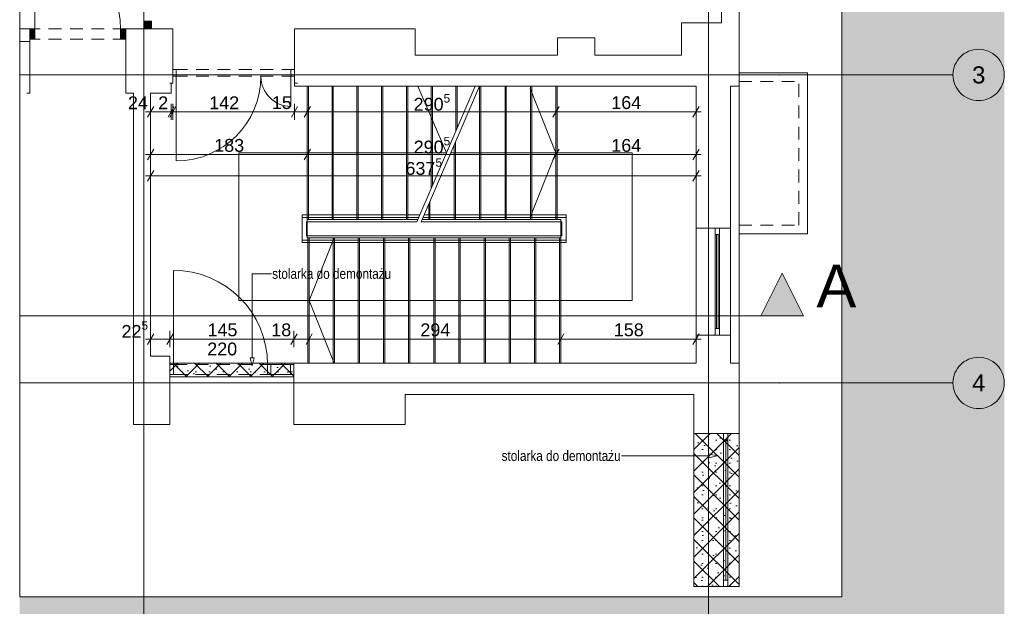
# Paper-space layout 'A-20 ROZBIÓRKI - PIĘTRO 2' of a CAD drawing. Header units: millimetres. Extents: x 0 to 540, y 0 to 297.
# Tile 7 of 9: x 306 to 421, y 61 to 129. Entities that reach past the tile are written whole.
import ezdxf
from ezdxf.xclip import XClip

# ---------------------------------------------------------------- set-up
doc = ezdxf.new("R2010")
doc.units = ezdxf.units.MM
doc.header["$MEASUREMENT"] = 0
doc.header["$XCLIPFRAME"] = 0
for name, pattern in [('ACAD_ISO03W100', [300, 120, -180]), ('DASHDOTX2', [1000, 500, -250, 0, -250]), ('GESTRICHELT2', [93.75, 62.5, -31.25]), ('Przer. długie kreski', [2.5, 1.5, -1]), ('PRZERYWANA_DU_A', [550, 350.0000000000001, -199.9999999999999])]:
    doc.linetypes.add(name, pattern=pattern)
for name, color, linetype, lineweight in [('0_Nr_pióra__2', 8, 'Continuous', 13), ('A_linie przekroju_Nr_pióra__1', 7, 'Continuous', 20), ('A_pomocnicze_Nr_pióra__1', 7, 'Continuous', 20), ('A_ppoż_Nr_pióra__1', 7, 'Continuous', 20), ('A_wymiary_Nr_pióra__1', 7, 'Continuous', 20), ('A_wymiary_Nr_pióra__2', 8, 'Continuous', 13), ('A_ściany_Nr_pióra__1', 7, 'Continuous', 20), ('Drzwi Archicad_Nr_pióra__1', 7, 'Continuous', 20)]:
    doc.layers.add(name, color=color, linetype=linetype, lineweight=lineweight)
for name, color, linetype, lineweight, true_color in [('A__balustrada_Nr_pióra__161', 7, 'Continuous', 5, 0x949494), ('A_opis_Nr_pióra__255', 7, 'Continuous', 15, 0x242424), ('A_opis_Nr_pióra__8', 7, 'Continuous', 13, 0x4c4c4c), ('A_osie_Nr_pióra__16', 7, 'Continuous', 5, 0x0f0f0f), ('A_osie_Nr_pióra__76', 7, 'Continuous', 5, 0x2d2d2d), ('A_pochwyt_Nr_pióra__161', 7, 'Continuous', 5, 0x949494), ('A_rozbiórki_Nr_pióra__10', 7, 'Continuous', 13, 0x4b4b4b), ('A_schody_Nr_pióra__10', 7, 'Continuous', 13, 0x4b4b4b), ('A_schody_Nr_pióra__4', 7, 'Continuous', 18, 0x4b4b4b), ('A_ściany_Nr_pióra__10', 7, 'Continuous', 13, 0x4b4b4b), ('A_ściany_Nr_pióra__19', 7, 'Continuous', 5, 0x191919), ('Okna Archicada_Nr_pióra__19', 7, 'Continuous', 5, 0x191919)]:
    doc.layers.add(name, color=color, linetype=linetype, lineweight=lineweight, true_color=true_color)
for name, color, linetype in [('A_linie przekroju', 7, 'Continuous'), ('A_podrys', 7, 'Continuous'), ('A_ppoż', 7, 'Continuous'), ('A_rozbiórki', 7, 'Continuous'), ('Drzwi Archicad', 7, 'Continuous')]:
    doc.layers.add(name, color=color, linetype=linetype)
doc.styles.add('STYL_AUTOMATYCZNY_1', font='arial.ttf')
doc.styles.add('STYL_AUTOMATYCZNY_2', font='ARIALN.TTF')
doc.styles.add('STYL_AUTOMATYCZNY_4', font='arial.ttf')
pattern_1 = [(45, (-1718.999567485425, -322.1498506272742), (-1.257235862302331, 1.257235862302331), []), (135, (-1718.999567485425, -322.1498506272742), (1.257235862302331, 1.257235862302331), []), (90, (-1720.256803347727, -320.8926147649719), (-1.600200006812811, 0), [0, -1.066800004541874, 0, -1.600200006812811]), (155, (-1718.999567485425, -319.6353789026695), (0.6762737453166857, 1.450273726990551), [0, -0.7823200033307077, 0, -1.351280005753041])]

# ---------------------------------------------------------------- blocks, each defined once
blk = doc.blocks.new('Rysunek_2_2', base_point=(-1718.999567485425, -322.1498506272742))
at = {"linetype": 'Continuous', "lineweight": 0, "true_color": 0x484848}
blk.add_hatch(color=251, dxfattribs=at).paths.add_polyline_path([(420.8655454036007, 265.7349830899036), (305.8003335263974, 265.7349830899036), (305.8003335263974, 220.7349826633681), (401.8655409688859, 220.7349826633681), (401.8655409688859, 61.92498639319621), (305.8003335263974, 61.92498639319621), (305.8003335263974, 56.92498247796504), (420.8655454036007, 56.92498247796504)])
at = {"layer": 'A_linie przekroju', "linetype": 'Continuous', "lineweight": 0, "true_color": 0x000000}
blk.add_hatch(color=18, dxfattribs=at).paths.add_polyline_path([(397.4100473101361, 94.75768814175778), (394.9100473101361, 99.75768814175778), (392.4100473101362, 94.75768814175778)])
at = {"layer": 'A_ppoż', "linetype": 'Continuous', "lineweight": 0, "true_color": 0x121212}
blk.add_hatch(color=250, dxfattribs=at).paths.add_polyline_path([(320.3055414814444, 129.2149834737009), (320.3055414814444, 128.3149834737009), (321.2055414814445, 128.3149834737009), (321.2055414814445, 129.2149834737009)])
at = {"layer": 'A_rozbiórki', "linetype": 'Continuous', "lineweight": 0, "true_color": 0x4b4b4b}
h = blk.add_hatch(dxfattribs=at)
h.set_pattern_fill('facing_tile_0002', color=251, style=0, pattern_type=2)
h.set_pattern_definition(pattern_1)
h.paths.add_polyline_path([(337.8555414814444, 89.2449834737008), (323.3555414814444, 89.2449834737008), (323.3555414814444, 87.64498347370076), (337.8555414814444, 87.64498347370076)])
h = blk.add_hatch(dxfattribs=at)
h.set_pattern_fill('facing_tile_0002', color=251, style=0, pattern_type=2)
h.set_pattern_definition(pattern_1)
h.paths.add_polyline_path([(389.8655414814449, 81.02498347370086), (384.585541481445, 81.02498347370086), (384.585541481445, 63.12498347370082), (389.8655414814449, 63.12498347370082)])
at = {"layer": 'Drzwi Archicad', "linetype": 'Continuous', "lineweight": 0, "true_color": 0xfdfdfd}
for points in [[(306.9855414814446, 128.3149834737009), (306.9855414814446, 127.1649834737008), (307.5855414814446, 127.1649834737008), (307.5855414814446, 128.3149834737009)], [(318.1855414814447, 127.1649834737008), (318.1855414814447, 128.3149834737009), (317.5855414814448, 128.3149834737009), (317.5855414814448, 127.1649834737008)]]:
    blk.add_hatch(color=7, dxfattribs=at).paths.add_polyline_path(points)
at = {"layer": '0_Nr_pióra__2', "color": 8, "linetype": 'PRZERYWANA_DU_A', "lineweight": 13, "flags": 128}
for points in [[(305.8003312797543, 220.7349834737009), (305.8003312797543, 61.92498347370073)], [(305.8003312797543, 61.92498347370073), (401.8655414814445, 61.92498347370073), (401.8655414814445, 220.7349834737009), (305.8003312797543, 220.7349834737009)]]:
    blk.add_lwpolyline(points, dxfattribs=at)
at = {"layer": 'A__balustrada_Nr_pióra__161', "color": 252, "linetype": 'Continuous', "lineweight": 5, "true_color": 0x949494}
for p, q in [((338.8055401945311, 103.3249820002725), (338.8055401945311, 106.5649833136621)), ((338.8055401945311, 106.2649835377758), (352.4244304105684, 106.2649835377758)), ((352.9244289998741, 106.2649835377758), (369.6455426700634, 106.2649835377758)), ((369.6455426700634, 103.3249820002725), (369.6455426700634, 106.5649833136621)), ((339.3055418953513, 105.7649849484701), (352.2090482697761, 105.7649849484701)), ((339.3055418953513, 104.124983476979), (339.3055418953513, 105.7649849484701)), ((352.7090468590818, 105.7649849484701), (369.1455409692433, 105.7649849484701)), ((369.1455409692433, 104.124983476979), (369.1455409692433, 105.7649849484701)), ((338.8055401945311, 103.6249848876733), (369.6455426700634, 103.6249848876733)), ((339.3055418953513, 104.124983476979), (369.1455409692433, 104.124983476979))]:
    blk.add_line(p, q, dxfattribs=at)
at = {"layer": 'A_linie przekroju_Nr_pióra__1', "color": 7, "linetype": 'ACAD_ISO03W100', "lineweight": 20}
blk.add_line((305.8003341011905, 94.75768784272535), (392.4100474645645, 94.75768784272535), dxfattribs=at)
at = {"layer": 'A_linie przekroju_Nr_pióra__1', "color": 7, "linetype": 'Continuous', "lineweight": 20, "flags": 128}
blk.add_lwpolyline([(397.4100473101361, 94.75768814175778), (392.4100473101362, 94.75768814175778), (394.9100473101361, 99.75768814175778)], close=True, dxfattribs=at)
at = {"layer": 'A_opis_Nr_pióra__255', "color": 250, "linetype": 'Continuous', "lineweight": 15, "true_color": 0x242424}
for p, q in [((332.9709932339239, 89.86371177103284), (332.9709932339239, 99.68545601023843)), ((332.9709932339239, 99.68545601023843), (335.211610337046, 99.68545601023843)), ((332.7209923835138, 89.86371177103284), (333.2209909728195, 89.86371177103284)), ((332.9709932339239, 88.93069927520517), (332.7209923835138, 89.86371177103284)), ((332.9709932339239, 88.93069927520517), (333.2209909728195, 89.86371177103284)), ((376.4917238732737, 78.40070278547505), (376.1244687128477, 78.40070278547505)), ((386.3332666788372, 78.40070278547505), (376.4917238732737, 78.40070278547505)), ((386.3332666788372, 78.15070193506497), (386.3332666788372, 78.65070363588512)), ((387.2662791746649, 78.40070278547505), (386.3332666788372, 78.65070363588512)), ((387.2662791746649, 78.40070278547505), (386.3332666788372, 78.15070193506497))]:
    blk.add_line(p, q, dxfattribs=at)
at = {"layer": 'A_osie_Nr_pióra__16', "color": 250, "linetype": 'DASHDOTX2', "lineweight": 5, "true_color": 0x0f0f0f}
for p, q in [((320.2975405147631, 206.3829580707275), (320.2975405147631, 56.92498411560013)), ((386.2975401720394, 206.3829580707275), (386.2975401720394, 56.92498411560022)), ((394.6144626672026, 122.924980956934), (305.8003314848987, 122.924980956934)), ((394.6144610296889, 122.9249834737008), (414.8655429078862, 122.9249839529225)), ((394.6144626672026, 86.92498702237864), (305.8003314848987, 86.92498702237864)), ((394.6144610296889, 86.9249834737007), (414.8655429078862, 86.92498284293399))]:
    blk.add_line(p, q, dxfattribs=at)
for p in [(394.6144610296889, 122.9249834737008), (394.6144610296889, 122.9249834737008), (394.6144610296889, 86.9249834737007), (394.6144610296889, 86.9249834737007)]:
    blk.add_point(p, dxfattribs=at)
at = {"layer": 'A_osie_Nr_pióra__76', "color": 250, "linetype": 'Continuous', "lineweight": 5, "true_color": 0x2d2d2d}
for centre in [(417.865541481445, 122.9249834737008), (417.865541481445, 86.9249834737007)]:
    blk.add_circle(centre, 3, dxfattribs=at)
at = {"layer": 'A_pochwyt_Nr_pióra__161', "color": 252, "linetype": 'Continuous', "lineweight": 5, "true_color": 0x949494}
for p, q in [((338.8055401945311, 106.5649833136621), (352.5536578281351, 106.5649833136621)), ((353.0536595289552, 106.5649833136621), (369.6455426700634, 106.5649833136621)), ((338.8055401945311, 103.3249820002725), (369.6455426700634, 103.3249820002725))]:
    blk.add_line(p, q, dxfattribs=at)
at = {"layer": 'A_pomocnicze_Nr_pióra__1', "color": 7, "linetype": 'Continuous', "lineweight": 20}
blk.add_line((388.865541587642, 105.0049819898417), (388.865541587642, 92.51498343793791), dxfattribs=at)
at = {"layer": 'A_ppoż_Nr_pióra__1', "color": 7, "linetype": 'Continuous', "lineweight": 20, "flags": 128}
blk.add_lwpolyline([(320.3055414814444, 129.2149834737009), (321.2055414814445, 129.2149834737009), (321.2055414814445, 128.3149834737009), (320.3055414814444, 128.3149834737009)], close=True, dxfattribs=at)
at = {"layer": 'A_rozbiórki_Nr_pióra__10', "color": 251, "linetype": 'ACAD_ISO03W100', "lineweight": 13, "true_color": 0x4b4b4b, "flags": 128}
for points in [[(337.8555414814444, 89.2449834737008), (323.3555414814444, 89.2449834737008), (323.3555414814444, 87.64498347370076), (337.8555414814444, 87.64498347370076)], [(389.8655414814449, 81.02498347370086), (384.585541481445, 81.02498347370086), (384.585541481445, 63.12498347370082), (389.8655414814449, 63.12498347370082)]]:
    blk.add_lwpolyline(points, close=True, dxfattribs=at)
at = {"layer": 'A_schody_Nr_pióra__10', "color": 251, "linetype": 'GESTRICHELT2', "lineweight": 13, "true_color": 0x4b4b4b}
for p, q in [((339.5555427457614, 121.6149834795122), (339.5555427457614, 106.0149826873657)), ((342.4525400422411, 121.6149834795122), (342.4525400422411, 106.0149826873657)), ((345.3495404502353, 121.6149834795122), (345.3495404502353, 106.0149826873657)), ((348.2465408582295, 121.6149834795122), (348.2465408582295, 106.0149826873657)), ((351.1435412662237, 121.6149834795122), (351.1435412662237, 106.0149826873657)), ((354.0405416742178, 121.6149834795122), (354.0405416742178, 110.0167076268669)), ((356.937542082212, 121.6149834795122), (356.937542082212, 116.7419504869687)), ((359.6935411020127, 121.6149834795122), (359.6935411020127, 106.0149826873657)), ((362.667542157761, 121.6149834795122), (362.667542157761, 106.0149826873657)), ((365.6415401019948, 121.6149834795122), (365.6415401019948, 106.0149826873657)), ((368.6155411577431, 121.6149834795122), (368.6155411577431, 106.0149826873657)), ((356.7195400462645, 115.0751495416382), (356.7195400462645, 106.0149826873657)), ((353.7455421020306, 108.1711532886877), (353.7455421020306, 106.0149826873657)), ((339.4855430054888, 103.8749826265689), (339.4855430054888, 89.24498401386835)), ((342.4265402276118, 103.8749826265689), (342.4265402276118, 89.24498401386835)), ((345.3675405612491, 103.8749826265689), (345.3675405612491, 89.24498401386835)), ((348.3085408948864, 103.8749826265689), (348.3085408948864, 89.24498401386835)), ((351.2495412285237, 103.8749826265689), (351.2495412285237, 89.24498401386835)), ((354.190541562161, 103.8749826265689), (354.190541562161, 89.24498401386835)), ((357.1315418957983, 103.8749826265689), (357.1315418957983, 89.24498401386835)), ((360.0725422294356, 103.8749826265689), (360.0725422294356, 89.24498401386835)), ((363.0135425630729, 103.8749826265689), (363.0135425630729, 89.24498401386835)), ((365.9545428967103, 103.8749826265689), (365.9545428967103, 89.24498401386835)), ((368.8955401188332, 103.8749826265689), (368.8955401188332, 89.24498401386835))]:
    blk.add_line(p, q, dxfattribs=at)
at = {"layer": 'A_schody_Nr_pióra__4', "color": 251, "linetype": 'Continuous', "lineweight": 18, "true_color": 0x4b4b4b}
for p, q in [((339.4055428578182, 121.6149834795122), (339.4055428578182, 103.8749826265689)), ((342.302540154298, 121.6149834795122), (342.302540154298, 106.0149826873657)), ((345.1995405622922, 121.6149834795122), (345.1995405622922, 106.0149826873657)), ((348.0965409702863, 121.6149834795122), (348.0965409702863, 106.0149826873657)), ((350.9935413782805, 121.6149834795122), (350.9935413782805, 106.0149826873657)), ((352.2090482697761, 105.7649849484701), (359.036675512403, 121.6149834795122)), ((352.316737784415, 121.6149834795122), (355.676706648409, 113.814983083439)), ((352.7090468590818, 105.7649849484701), (359.5366741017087, 121.6149834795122)), ((353.8905417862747, 121.6149834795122), (353.8905417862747, 109.6684887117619)), ((356.7875421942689, 121.6149834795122), (356.7875421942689, 116.3937315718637)), ((359.5435412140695, 121.6149834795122), (359.5435412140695, 106.0149826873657)), ((362.5175422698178, 121.6149834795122), (362.5175422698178, 106.0149826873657)), ((365.4567130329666, 121.3420072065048), (368.4655412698, 113.814983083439)), ((365.4915402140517, 121.6149834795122), (365.4915402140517, 106.0149826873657)), ((368.4655412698, 121.6149834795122), (368.4655412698, 106.0149826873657)), ((356.5695401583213, 114.7269306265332), (356.5695401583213, 106.0149826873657)), ((331.4055405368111, 113.814983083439), (355.676706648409, 113.814983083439)), ((331.4055405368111, 96.55998332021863), (331.4055405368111, 113.814983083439)), ((377.359487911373, 113.814983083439), (356.1767052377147, 113.814983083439)), ((365.4583683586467, 106.2920070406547), (368.4655412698, 113.814983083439)), ((377.359487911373, 96.55998332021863), (377.359487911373, 113.814983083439)), ((353.5955422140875, 107.8229374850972), (353.5955422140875, 106.0149826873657)), ((339.4055428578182, 106.0149826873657), (352.316737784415, 106.0149826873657)), ((352.8167394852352, 106.0149826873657), (369.0455400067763, 106.0149826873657)), ((369.0455400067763, 106.0149826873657), (369.0455400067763, 89.24498401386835)), ((369.0455400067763, 103.8749826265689), (339.4055428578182, 103.8749826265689)), ((339.635542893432, 103.8749826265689), (339.635542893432, 89.24498401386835)), ((342.5595792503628, 103.8749826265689), (339.635542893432, 96.55998332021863)), ((342.5765401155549, 103.8749826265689), (342.5765401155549, 89.24498401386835)), ((345.5175404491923, 103.8749826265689), (345.5175404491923, 89.24498401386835)), ((348.4585407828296, 103.8749826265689), (348.4585407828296, 89.24498401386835)), ((351.3995411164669, 103.8749826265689), (351.3995411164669, 89.24498401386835)), ((354.3405414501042, 103.8749826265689), (354.3405414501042, 89.24498401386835)), ((357.2815417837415, 103.8749826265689), (357.2815417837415, 89.24498401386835)), ((360.2225421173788, 103.8749826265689), (360.2225421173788, 89.24498401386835)), ((363.1635424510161, 103.8749826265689), (363.1635424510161, 89.24498401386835)), ((366.1045427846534, 103.8749826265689), (366.1045427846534, 89.24498401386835)), ((331.4055405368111, 96.55998332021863), (377.359487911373, 96.55998332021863)), ((342.5596165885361, 89.24498401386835), (339.635542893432, 96.55998332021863))]:
    blk.add_line(p, q, dxfattribs=at)
at = {"layer": 'A_wymiary_Nr_pióra__1', "color": 7, "linetype": 'Continuous', "lineweight": 20}
for p, q in [((321.4663864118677, 119.2399831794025), (320.7446986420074, 117.9899820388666)), ((323.1346964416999, 117.9899820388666), (323.8563842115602, 119.2399831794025)), ((324.0663865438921, 119.2399831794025), (323.3446987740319, 117.9899820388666)), ((338.2763867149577, 119.2399831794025), (337.5546989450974, 117.9899820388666)), ((339.7663851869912, 119.2399831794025), (339.0446974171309, 117.9899820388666)), ((368.8263867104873, 119.2399831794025), (368.104698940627, 117.9899820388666)), ((384.4846972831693, 117.9899820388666), (385.2063850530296, 119.2399831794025)), ((321.4663864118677, 114.2399848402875), (320.7446986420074, 112.9899836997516)), ((339.7663851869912, 114.2399848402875), (339.0446974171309, 112.9899836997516)), ((368.8263867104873, 114.2399848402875), (368.104698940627, 112.9899836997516)), ((384.4846972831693, 112.9899836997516), (385.2063850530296, 114.2399848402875)), ((321.4663864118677, 111.7399825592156), (320.7446986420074, 110.4899845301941)), ((384.4846972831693, 110.4899845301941), (385.2063850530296, 111.7399825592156)), ((321.4663864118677, 92.67998393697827), (320.7446986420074, 91.42998279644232)), ((323.7163847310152, 92.67998393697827), (322.9946969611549, 91.42998279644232)), ((338.2163842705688, 92.67998393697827), (337.4946965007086, 91.42998279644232)), ((339.9963852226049, 92.67998393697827), (339.2746974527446, 91.42998279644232)), ((369.4063854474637, 92.67998393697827), (368.6846976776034, 91.42998279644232)), ((384.4846972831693, 91.42998279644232), (385.2063850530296, 92.67998393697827))]:
    blk.add_line(p, q, dxfattribs=at)
at = {"layer": 'A_wymiary_Nr_pióra__2', "color": 8, "linetype": 'Continuous', "lineweight": 13}
for p, q in [((320.4942901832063, 118.6149826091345), (321.1055409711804, 118.6149826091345)), ((321.1055409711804, 117.6774833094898), (321.1055409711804, 119.5524850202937)), ((321.1055409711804, 118.6149826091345), (323.4955418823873, 118.6149826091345)), ((323.4955418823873, 117.6774833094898), (323.4955418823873, 119.5524850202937)), ((323.4955418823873, 118.6149826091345), (323.7055411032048, 118.6149826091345)), ((323.7055411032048, 117.6774833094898), (323.7055411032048, 119.5524850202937)), ((323.7055411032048, 118.6149826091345), (337.9155412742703, 118.6149826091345)), ((337.9155412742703, 117.6774833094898), (337.9155412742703, 119.5524850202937)), ((337.9155412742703, 118.6149826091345), (339.4055428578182, 118.6149826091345)), ((339.4055428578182, 117.6774833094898), (339.4055428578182, 119.5524850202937)), ((339.4055428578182, 118.6149826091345), (368.4655412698, 118.6149826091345)), ((368.4655412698, 117.6774833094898), (368.4655412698, 119.5524850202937)), ((368.4655412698, 118.6149826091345), (384.8455427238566, 118.6149826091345)), ((384.8455427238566, 117.6774833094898), (384.8455427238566, 119.5524850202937)), ((384.8455427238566, 118.6149826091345), (385.4567904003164, 118.6149826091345)), ((321.1055409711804, 112.6774849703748), (321.1055409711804, 114.5524835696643)), ((339.4055428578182, 112.6774849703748), (339.4055428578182, 114.5524835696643)), ((368.4655412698, 112.6774849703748), (368.4655412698, 114.5524835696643)), ((384.8455427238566, 112.6774849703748), (384.8455427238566, 114.5524835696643)), ((320.4942901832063, 113.6149842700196), (321.1055409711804, 113.6149842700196)), ((321.1055409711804, 113.6149842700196), (339.4055428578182, 113.6149842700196)), ((339.4055428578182, 113.6149842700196), (368.4655412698, 113.6149842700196)), ((368.4655412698, 113.6149842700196), (384.8455427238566, 113.6149842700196)), ((384.8455427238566, 113.6149842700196), (385.4567904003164, 113.6149842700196)), ((321.1055409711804, 110.1774826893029), (321.1055409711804, 112.0524844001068)), ((384.8455427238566, 110.1774826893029), (384.8455427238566, 112.0524844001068)), ((320.4942901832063, 111.1149819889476), (321.1055409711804, 111.1149819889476)), ((321.1055409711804, 111.1149819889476), (384.8455427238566, 111.1149819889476)), ((384.8455427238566, 111.1149819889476), (385.4567904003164, 111.1149819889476)), ((320.4942901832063, 92.0549833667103), (321.1055409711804, 92.0549833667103)), ((321.1055409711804, 91.11748406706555), (321.1055409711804, 92.99248266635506)), ((321.1055409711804, 92.0549833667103), (323.3555424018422, 92.0549833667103)), ((323.3555424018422, 91.11748406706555), (323.3555424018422, 92.99248266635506)), ((323.3555424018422, 92.0549833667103), (337.8555419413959, 92.0549833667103)), ((337.8555419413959, 91.11748406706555), (337.8555419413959, 92.99248266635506)), ((337.8555419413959, 92.0549833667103), (339.635542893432, 92.0549833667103)), ((339.635542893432, 91.11748406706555), (339.635542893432, 92.99248266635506)), ((339.635542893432, 92.0549833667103), (369.0455400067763, 92.0549833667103)), ((369.0455400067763, 91.11748406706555), (369.0455400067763, 92.99248266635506)), ((369.0455400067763, 92.0549833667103), (384.8455427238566, 92.0549833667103)), ((384.8455427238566, 91.11748406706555), (384.8455427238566, 92.99248266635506)), ((384.8455427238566, 92.0549833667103), (385.4567904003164, 92.0549833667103))]:
    blk.add_line(p, q, dxfattribs=at)
at = {"layer": 'A_ściany_Nr_pióra__1', "color": 7, "linetype": 'Continuous', "lineweight": 20}
for p, q in [((306.9855413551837, 128.3149826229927), (306.5155408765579, 128.3149826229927)), ((306.9855413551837, 128.3149826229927), (306.9855413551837, 127.1649824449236)), ((318.1855402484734, 128.3149826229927), (318.6555407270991, 128.3149826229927)), ((318.1855402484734, 128.3149826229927), (318.1855402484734, 127.1649824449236)), ((323.7055411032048, 128.3149826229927), (323.335541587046, 128.3149826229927)), ((323.7055411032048, 123.5649820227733), (323.7055411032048, 128.3149826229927)), ((337.9055408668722, 128.3149826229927), (338.275540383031, 128.3149826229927)), ((337.9055408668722, 123.5649820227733), (337.9055408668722, 128.3149826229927)), ((306.9855413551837, 127.1649824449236), (306.9855413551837, 120.8099849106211)), ((318.1855402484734, 127.1649824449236), (318.1855402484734, 120.8099849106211)), ((323.7055411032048, 122.7649836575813), (323.7055411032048, 123.5649820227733)), ((337.9055408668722, 122.7649836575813), (337.9055408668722, 123.5649820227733)), ((323.7055411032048, 121.9649821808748), (323.7055411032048, 122.7649836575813)), ((323.7055411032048, 121.9649821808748), (323.7055411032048, 122.7649836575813)), ((337.9055408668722, 121.9649821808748), (337.9055408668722, 122.7649836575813)), ((337.9055408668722, 121.9649821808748), (337.9055408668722, 122.7649836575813)), ((323.7055411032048, 121.9649821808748), (323.335541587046, 121.9649821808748)), ((337.9055408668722, 121.9649821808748), (338.275540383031, 121.9649821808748)), ((389.8655418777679, 121.6149834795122), (389.8655418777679, 89.05498249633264)), ((306.9855413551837, 120.8099849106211), (306.6155418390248, 120.8099849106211)), ((318.1855402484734, 120.8099849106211), (318.5555428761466, 120.8099849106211)), ((388.865541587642, 105.0049819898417), (384.8455427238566, 105.0049819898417)), ((384.8455427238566, 105.0049819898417), (384.8455427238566, 92.51498343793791)), ((388.865541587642, 92.51498343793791), (384.8455427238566, 92.51498343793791)), ((323.3555424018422, 89.24498401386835), (323.3555424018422, 89.06998310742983)), ((323.3555424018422, 89.06998310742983), (323.3555424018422, 87.9199829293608)), ((337.8555419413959, 89.24498401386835), (337.8555419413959, 89.06998310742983)), ((337.8555419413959, 89.06998310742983), (337.8555419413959, 87.9199829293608)), ((323.3555424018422, 87.9199829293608), (323.3555424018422, 87.04498462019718)), ((337.8555419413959, 87.9199829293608), (337.8555419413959, 87.04498462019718)), ((389.8655418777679, 81.02498206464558), (384.5855414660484, 81.02498206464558))]:
    blk.add_line(p, q, dxfattribs=at)
at = {"layer": 'A_ściany_Nr_pióra__1', "color": 7, "linetype": 'Continuous', "lineweight": 20, "flags": 128}
for points in [[(387.8155414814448, 130.3049834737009), (387.8155414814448, 129.0149834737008)], [(389.8655414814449, 121.6149834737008), (389.8655414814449, 130.3049834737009)], [(387.8155414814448, 129.0149834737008), (383.1255414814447, 129.0149834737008)], [(383.1255414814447, 129.0149834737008), (383.1255414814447, 125.2149834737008)], [(306.9855414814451, 128.3149834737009), (305.8003312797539, 128.3149834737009)], [(306.9855414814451, 126.8149834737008), (306.9855414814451, 128.3149834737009)], [(323.4955414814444, 128.3149834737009), (318.1855414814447, 128.3149834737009)], [(323.7055415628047, 128.3149834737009), (323.4955414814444, 128.3149834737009)], [(337.9155414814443, 121.9649834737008), (337.9155414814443, 128.3149834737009)], [(352.0155414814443, 128.3149834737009), (337.9155414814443, 128.3149834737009)], [(337.9155414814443, 128.3149834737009), (337.9155414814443, 121.6149834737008)], [(352.0155414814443, 125.2149834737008), (352.0155414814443, 128.3149834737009)], [(305.8003312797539, 126.8149834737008), (306.9855414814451, 126.8149834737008)], [(372.9955414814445, 127.2649834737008), (368.6455414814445, 127.2649834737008)], [(368.6455414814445, 127.2649834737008), (368.6455414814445, 125.2149834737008)], [(372.9955414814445, 125.2149834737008), (372.9955414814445, 127.2649834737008)], [(368.6455414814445, 125.2149834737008), (352.0155414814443, 125.2149834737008)], [(383.1255414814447, 125.2149834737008), (372.9955414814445, 125.2149834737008)], [(323.4955414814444, 121.9649834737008), (323.7055415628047, 121.9649834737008)], [(323.4955414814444, 120.8099834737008), (323.4955414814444, 121.9649834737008)], [(337.9055414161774, 121.9649834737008), (337.9155414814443, 121.9649834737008)], [(337.9155414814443, 121.6149834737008), (352.0155414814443, 121.6149834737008)], [(352.0155414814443, 121.6149834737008), (368.6455414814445, 121.6149834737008)], [(368.6455414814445, 121.6149834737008), (372.9955414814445, 121.6149834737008)], [(372.9955414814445, 121.6149834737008), (383.1255414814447, 121.6149834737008)], [(383.1255414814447, 121.6149834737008), (384.8455414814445, 121.6149834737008)], [(384.8455414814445, 121.6149834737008), (384.8455414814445, 105.0049834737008)], [(388.8655414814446, 105.0049834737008), (388.8655414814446, 121.6149834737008)], [(388.8655414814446, 121.6149834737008), (389.8655414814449, 121.6149834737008)], [(318.1855414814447, 120.8099834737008), (319.1055414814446, 120.8099834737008)], [(319.1055414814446, 120.8099834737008), (319.1055414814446, 90.06988190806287)], [(321.1055414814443, 120.8099834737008), (323.4955414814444, 120.8099834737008)], [(321.1055414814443, 90.06988190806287), (321.1055414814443, 120.8099834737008)], [(384.8455414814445, 92.5149834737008), (384.8455414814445, 89.2449834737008)], [(388.8655414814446, 89.2449834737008), (388.8655414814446, 92.5149834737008)], [(319.1055414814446, 90.06988190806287), (319.1055414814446, 82.05488190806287)], [(323.3555414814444, 90.06988190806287), (321.1055414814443, 90.06988190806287)], [(323.3555414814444, 82.05488190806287), (323.3555414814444, 90.06988190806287)], [(350.8555414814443, 89.2449834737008), (337.8555414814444, 89.2449834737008)], [(384.8455414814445, 89.2449834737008), (350.8555414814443, 89.2449834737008)], [(389.8655414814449, 89.2449834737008), (388.8655414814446, 89.2449834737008)], [(389.8655414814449, 81.02498347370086), (389.8655414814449, 89.2449834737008)], [(337.8555414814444, 87.04498347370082), (337.8555414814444, 82.05498347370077)], [(350.8555414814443, 82.05498347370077), (350.8555414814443, 85.55498347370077)], [(350.8555414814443, 85.55498347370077), (384.585541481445, 85.55498347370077)], [(384.585541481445, 85.55498347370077), (384.585541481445, 81.02498347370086)], [(319.1055414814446, 82.05488190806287), (323.3555414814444, 82.05488190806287)], [(337.8555414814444, 82.05498347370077), (350.8555414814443, 82.05498347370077)], [(384.585541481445, 63.12498347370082), (389.8655414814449, 63.12498347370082)]]:
    blk.add_lwpolyline(points, dxfattribs=at)
at = {"layer": 'A_ściany_Nr_pióra__10', "color": 251, "linetype": 'Przer. długie kreski', "lineweight": 13, "true_color": 0x4b4b4b}
for p, q in [((318.1855402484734, 128.3149826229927), (306.9855413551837, 128.3149826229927)), ((318.1855402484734, 127.1149835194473), (306.9855413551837, 127.1149835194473)), ((337.9155412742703, 123.5649820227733), (323.7455427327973, 123.5649820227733)), ((337.9155412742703, 122.7649836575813), (323.7455427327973, 122.7649836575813)), ((389.8655418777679, 122.1649841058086), (396.8655407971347, 122.1649841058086)), ((396.8655407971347, 105.3649842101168), (396.8655407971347, 122.1649841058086)), ((389.8655418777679, 105.3649842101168), (396.8655407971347, 105.3649842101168)), ((337.8555419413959, 89.06998310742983), (323.3509871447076, 89.06998310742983)), ((337.8555419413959, 87.9199829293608), (323.3457504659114, 87.9199829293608))]:
    blk.add_line(p, q, dxfattribs=at)
at = {"layer": 'A_ściany_Nr_pióra__10', "color": 251, "linetype": 'Continuous', "lineweight": 13, "true_color": 0x4b4b4b}
for p, q in [((389.8655418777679, 123.1649843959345), (397.8655410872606, 123.1649843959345)), ((397.8655410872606, 104.3649839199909), (397.8655410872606, 123.1649843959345)), ((389.8655418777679, 104.3649839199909), (397.8655410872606, 104.3649839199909))]:
    blk.add_line(p, q, dxfattribs=at)
at = {"layer": 'A_ściany_Nr_pióra__19', "color": 250, "linetype": 'Continuous', "lineweight": 5, "true_color": 0x191919}
for p, q in [((384.5855414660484, 81.02498206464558), (384.5855414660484, 63.12498402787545)), ((389.8655418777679, 63.12498402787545), (389.8655418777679, 81.02498206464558))]:
    blk.add_line(p, q, dxfattribs=at)
at = {"layer": 'Drzwi Archicad_Nr_pióra__1', "color": 7, "linetype": 'Continuous', "lineweight": 20}
for p, q in [((307.5855409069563, 128.3149826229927), (307.5855409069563, 138.314982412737)), ((306.9855413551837, 128.3149826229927), (306.5155408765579, 128.3149826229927)), ((306.9855413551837, 128.3149826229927), (306.5155408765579, 128.3149826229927)), ((306.9855413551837, 128.3149826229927), (307.5855409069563, 128.3149826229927)), ((306.9855413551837, 127.1649824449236), (306.9855413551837, 128.3149826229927)), ((306.9855413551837, 128.3149826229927), (306.9855413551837, 127.1649824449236)), ((306.9855413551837, 128.3149826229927), (306.9855413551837, 127.1649824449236)), ((307.5855409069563, 128.3149826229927), (307.5855409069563, 127.1649824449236)), ((317.5855406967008, 127.1649824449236), (317.5855406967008, 128.3149826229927)), ((317.5855406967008, 128.3149826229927), (318.1855402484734, 128.3149826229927)), ((318.1855402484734, 128.3149826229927), (318.1855402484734, 127.1649824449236)), ((318.1855402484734, 128.3149826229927), (318.1855402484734, 127.1649824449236)), ((318.1855402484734, 128.3149826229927), (318.1855402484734, 127.1649824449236)), ((318.1855402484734, 128.3149826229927), (318.6555407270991, 128.3149826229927)), ((318.1855402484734, 128.3149826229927), (318.6555407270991, 128.3149826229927)), ((323.7055411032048, 128.3149826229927), (323.335541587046, 128.3149826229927)), ((323.7055411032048, 128.3149826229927), (323.335541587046, 128.3149826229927)), ((323.7055411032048, 123.5649820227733), (323.7055411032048, 128.3149826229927)), ((323.7055411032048, 123.5649820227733), (323.7055411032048, 128.3149826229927)), ((337.9055408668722, 123.5649820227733), (337.9055408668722, 128.3149826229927)), ((337.9055408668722, 123.5649820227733), (337.9055408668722, 128.3149826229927)), ((337.9055408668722, 128.3149826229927), (338.275540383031, 128.3149826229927)), ((337.9055408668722, 128.3149826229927), (338.275540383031, 128.3149826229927)), ((307.5855409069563, 127.1649824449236), (306.9855413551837, 127.1649824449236)), ((306.9855413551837, 127.1649824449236), (306.9855413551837, 120.8099849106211)), ((306.9855413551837, 127.1649824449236), (306.9855413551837, 120.8099849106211)), ((318.1855402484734, 127.1649824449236), (317.5855406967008, 127.1649824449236)), ((318.1855402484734, 127.1649824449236), (318.1855402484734, 120.8099849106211)), ((318.1855402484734, 127.1649824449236), (318.1855402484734, 120.8099849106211)), ((324.105541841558, 123.5649820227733), (323.7055411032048, 123.5649820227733)), ((323.7055411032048, 123.5649820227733), (323.7055411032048, 122.7649836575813)), ((323.7055411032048, 122.7649836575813), (323.7055411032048, 123.5649820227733)), ((323.7055411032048, 122.7649836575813), (323.7055411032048, 123.5649820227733)), ((324.105541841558, 122.7649836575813), (324.105541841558, 123.5649820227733)), ((337.9055408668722, 123.5649820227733), (337.5055401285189, 123.5649820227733)), ((337.5055401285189, 123.5649820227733), (337.5055401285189, 122.7649836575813)), ((337.9055408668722, 122.7649836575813), (337.9055408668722, 123.5649820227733)), ((337.9055408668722, 122.7649836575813), (337.9055408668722, 123.5649820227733)), ((337.9055408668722, 122.7649836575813), (337.9055408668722, 123.5649820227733)), ((323.7055411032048, 122.7649836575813), (324.105541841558, 122.7649836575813)), ((323.7055411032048, 121.9649821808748), (323.7055411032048, 122.7649836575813)), ((323.7055411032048, 121.9649821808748), (323.7055411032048, 122.7649836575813)), ((323.7055411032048, 121.9649821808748), (323.7055411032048, 122.7649836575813)), ((324.105541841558, 122.7649836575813), (324.105541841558, 112.8849825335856)), ((337.5055401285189, 122.7649836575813), (337.9055408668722, 122.7649836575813)), ((337.5055401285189, 122.7649836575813), (337.5055401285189, 119.2449833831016)), ((337.9055408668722, 121.9649821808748), (337.9055408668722, 122.7649836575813)), ((337.9055408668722, 121.9649821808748), (337.9055408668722, 122.7649836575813)), ((337.9055408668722, 121.9649821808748), (337.9055408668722, 122.7649836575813)), ((323.7055411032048, 121.9649821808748), (323.335541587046, 121.9649821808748)), ((323.7055411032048, 121.9649821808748), (323.335541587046, 121.9649821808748)), ((337.9055408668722, 121.9649821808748), (338.275540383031, 121.9649821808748)), ((337.9055408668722, 121.9649821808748), (338.275540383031, 121.9649821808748)), ((306.9855413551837, 120.8099849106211), (306.6155418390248, 120.8099849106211)), ((306.9855413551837, 120.8099849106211), (306.6155418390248, 120.8099849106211)), ((318.1855402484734, 120.8099849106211), (318.5555428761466, 120.8099849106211)), ((318.1855402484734, 120.8099849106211), (318.5555428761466, 120.8099849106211)), ((323.7555400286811, 89.06998310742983), (323.7555400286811, 100.0799835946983)), ((323.3555424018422, 89.24498401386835), (323.3555424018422, 89.06998310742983)), ((323.3555424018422, 89.06998310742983), (323.7555400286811, 89.06998310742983)), ((323.3555424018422, 87.9199829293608), (323.3555424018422, 89.06998310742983)), ((323.3555424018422, 89.06998310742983), (323.3555424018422, 87.9199829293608)), ((323.3555424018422, 89.06998310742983), (323.3555424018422, 87.9199829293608)), ((323.7555400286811, 89.06998310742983), (323.7555400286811, 87.9199829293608)), ((334.7655405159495, 87.9199829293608), (334.7655405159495, 89.06998310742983)), ((334.7655405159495, 89.06998310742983), (335.1655412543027, 89.06998310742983)), ((335.1655412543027, 89.06998310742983), (335.1655412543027, 87.9199829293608)), ((335.1655412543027, 87.9199829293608), (335.1655412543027, 89.06998310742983)), ((335.1655412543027, 89.06998310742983), (337.4555412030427, 89.06998310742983)), ((337.4555412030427, 87.9199829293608), (337.4555412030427, 89.06998310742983)), ((337.4555412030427, 89.06998310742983), (337.8555419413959, 89.06998310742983)), ((337.4555412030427, 89.06998310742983), (337.4555412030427, 87.9199829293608)), ((337.8555419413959, 89.24498401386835), (337.8555419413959, 89.06998310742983)), ((337.8555419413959, 89.06998310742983), (337.8555419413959, 87.9199829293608)), ((337.8555419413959, 89.06998310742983), (337.8555419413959, 87.9199829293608)), ((337.8555419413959, 89.06998310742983), (337.8555419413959, 87.9199829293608)), ((323.7555400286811, 87.9199829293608), (323.3555424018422, 87.9199829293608)), ((323.3555424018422, 87.9199829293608), (323.3555424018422, 87.04498462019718)), ((335.1655412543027, 87.9199829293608), (334.7655405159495, 87.9199829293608)), ((337.4555412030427, 87.9199829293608), (335.1655412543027, 87.9199829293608)), ((337.8555419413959, 87.9199829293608), (337.4555412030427, 87.9199829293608)), ((337.8555419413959, 87.9199829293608), (337.8555419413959, 87.04498462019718))]:
    blk.add_line(p, q, dxfattribs=at)
for centre, radius, start, end in [((307.5855414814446, 128.3149834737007), 9.999999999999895, 0, 90), ((324.1055414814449, 122.7649834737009), 9.879999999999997, 270, 0), ((337.5055414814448, 122.7649834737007), 3.519999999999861, 180, 270), ((323.7555414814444, 89.06998347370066), 11.00999999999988, 0, 90)]:
    blk.add_arc(centre, radius, start, end, dxfattribs=at)
at = {"layer": 'Okna Archicada_Nr_pióra__19', "color": 250, "linetype": 'Continuous', "lineweight": 5, "true_color": 0x191919}
for p, q in [((387.0655429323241, 92.51498343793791), (387.0655429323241, 105.0049819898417)), ((387.5655415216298, 92.51498343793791), (387.5655415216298, 105.0049819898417)), ((387.5655415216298, 104.2549825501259), (387.0655429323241, 104.2549825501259)), ((387.2155428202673, 93.26498287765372), (387.2155428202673, 104.2549825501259)), ((387.4155416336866, 93.26498287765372), (387.4155416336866, 104.2549825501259)), ((387.5655415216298, 93.26498287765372), (387.0655429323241, 93.26498287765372)), ((388.0655401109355, 63.12498402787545), (388.0655401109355, 81.02498206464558)), ((388.0655401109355, 81.02498206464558), (388.5655418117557, 81.02498206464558)), ((388.5655418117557, 81.02498206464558), (388.5655418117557, 63.12498402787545)), ((388.0655401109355, 80.27498262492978), (388.5655418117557, 80.27498262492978)), ((388.3155409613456, 63.87498346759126), (388.3155409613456, 80.27498262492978)), ((388.0655401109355, 63.87498346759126), (388.5655418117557, 63.87498346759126)), ((388.5655418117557, 63.12498402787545), (388.0655401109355, 63.12498402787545))]:
    blk.add_line(p, q, dxfattribs=at)
at = {"layer": 'A_linie przekroju_Nr_pióra__1', "color": 7, "linetype": 'Continuous', "lineweight": 20, "insert": (398.9100473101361, 95.75769503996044), "char_height": 5, "attachment_point": 7, "style": 'STYL_AUTOMATYCZNY_1'}
blk.add_mtext('\\A1;{\\pql;\\pt0;\\fArial|b0|i0|c238|p0;\\W1.000000;A}', dxfattribs=at)
at = {"layer": 'A_opis_Nr_pióra__8', "color": 251, "linetype": 'Continuous', "lineweight": 13, "true_color": 0x4c4c4c, "char_height": 1.2, "style": 'STYL_AUTOMATYCZNY_2'}
for s, insert, attachment_point in [('\\A1;{\\pqr;\\fArial Narrow|b0|i0|c238|p0;\\W1.000000;stolarka do demontażu}', (349.2164094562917, 99.68187460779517), 6), ('\\A1;{\\pql;\\fArial Narrow|b0|i0|c238|p0;\\W1.000000;stolarka do demontażu}', (362.1196679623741, 78.39712252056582), 4)]:
    blk.add_mtext(s, dxfattribs=dict(at, insert=insert, attachment_point=attachment_point))
at = {"layer": 'A_osie_Nr_pióra__76', "color": 250, "linetype": 'Continuous', "lineweight": 5, "true_color": 0x2d2d2d, "char_height": 2, "attachment_point": 1, "style": 'STYL_AUTOMATYCZNY_1'}
for s, insert in [('\\A1;{\\pql;\\pt0;\\fArial|b0|i0|c238|p0;\\W1.000000;3}', (417.102816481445, 123.9249835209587)), ('\\A1;{\\pql;\\pt0;\\fArial|b0|i0|c238|p0;\\W1.000000;4}', (417.102816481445, 87.92498352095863))]:
    blk.add_mtext(s, dxfattribs=dict(at, insert=insert))
at = {"layer": 'A_wymiary_Nr_pióra__1', "color": 7, "linetype": 'Continuous', "lineweight": 20, "char_height": 1.5}
for s, insert, attachment_point, style in [('\\A1;{\\pql;\\fArial|b0|i0|c238|p0;\\W1.000000;290\\fArial|b0|i0|c238|p0;\\W1.000000;\\A1{\\H.66x;\\S5^  ;}}', (351.8418614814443, 118.3072890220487), 7, 'STYL_AUTOMATYCZNY_1'), ('\\A1;{\\pql;\\fArial|b0|i0|c238|p0;\\W1.000000;290\\fArial|b0|i0|c238|p0;\\W1.000000;\\A1{\\H.66x;\\S5^  ;}}', (351.8418614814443, 113.3072890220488), 7, 'STYL_AUTOMATYCZNY_1'), ('\\A1;{\\pql;\\fArial|b0|i0|c238|p0;\\W1.000000;637\\fArial|b0|i0|c238|p0;\\W1.000000;\\A1{\\H.66x;\\S5^  ;}}', (350.8818614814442, 110.8062845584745), 7, 'STYL_AUTOMATYCZNY_1'), ('\\A1;{\\pql;\\fArial|b0|i0|c238|p0;\\W1.000000;22\\fArial|b0|i0|c238|p0;\\W1.000000;\\A1{\\H.66x;\\S5^  ;}}', (317.7010214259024, 91.75582696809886), 7, 'STYL_AUTOMATYCZNY_1'), ('\\A1;{\\pqc;\\fArial|b0|i0|c238|p0;\\W1.000000;220}', (329.4672514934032, 91.64172154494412), 2, 'STYL_AUTOMATYCZNY_4')]:
    blk.add_mtext(s, dxfattribs=dict(at, insert=insert, attachment_point=attachment_point, style=style))
at = {"layer": 'A_wymiary_Nr_pióra__1', "color": 7, "linetype": 'Continuous', "lineweight": 20, "char_height": 1.5, "attachment_point": 7, "style": 'STYL_AUTOMATYCZNY_4'}
for s, insert, width in [('\\A1;{\\pql;\\fArial|b0|i0|c238|p0;\\W1.000000;24}', (318.4561164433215, 118.9149834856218), 2.288175), ('\\A1;{\\pql;\\fArial|b0|i0|c238|p0;\\W1.000000;2}', (321.9902054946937, 118.9149834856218), 1.144086), ('\\A1;{\\pql;\\fArial|b0|i0|c238|p0;\\W1.000000;142}', (327.9503263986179, 118.9149834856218), 3.432255), ('\\A1;{\\pql;\\fArial|b0|i0|c238|p0;\\W1.000000;15}', (335.2661164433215, 118.9149834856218), 2.288175), ('\\A1;{\\pql;\\fArial|b0|i0|c238|p0;\\W1.000000;164}', (374.9394139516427, 118.9149834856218), 3.432255), ('\\A1;{\\pql;\\fArial|b0|i0|c238|p0;\\W1.000000;183}', (328.539413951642, 113.9149834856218), 3.432255), ('\\A1;{\\pql;\\fArial|b0|i0|c238|p0;\\W1.000000;164}', (374.9394139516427, 113.9149834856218), 3.432255), ('\\A1;{\\pql;\\fArial|b0|i0|c238|p0;\\W1.000000;145}', (327.7453263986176, 92.35498348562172), 3.432255), ('\\A1;{\\pql;\\fArial|b0|i0|c238|p0;\\W1.000000;18}', (335.2061164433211, 92.35498348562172), 2.288175), ('\\A1;{\\pql;\\fArial|b0|i0|c238|p0;\\W1.000000;294}', (352.6244139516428, 92.35498348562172), 3.432255), ('\\A1;{\\pql;\\fArial|b0|i0|c238|p0;\\W1.000000;158}', (375.2294139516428, 92.35498348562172), 3.432255)]:
    blk.add_mtext(s, dxfattribs=dict(at, insert=insert, width=width))

psp = doc.layouts.new('A-20 ROZBIÓRKI - PIĘTRO 2')

# ---------------------------------------------------------------- block references
at = {"layer": 'A_podrys', "color": 37, "linetype": 'Continuous', "lineweight": 5, "true_color": 0x656532}
ref = psp.add_blockref('Rysunek_2_2', (-1718.999567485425, -322.1498506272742), dxfattribs=at)
XClip(ref).set_block_clipping_path([(305.8003312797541, 56.92498347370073), (420.8655414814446, 265.7349834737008)])

doc.saveas('drawing.dxf')
